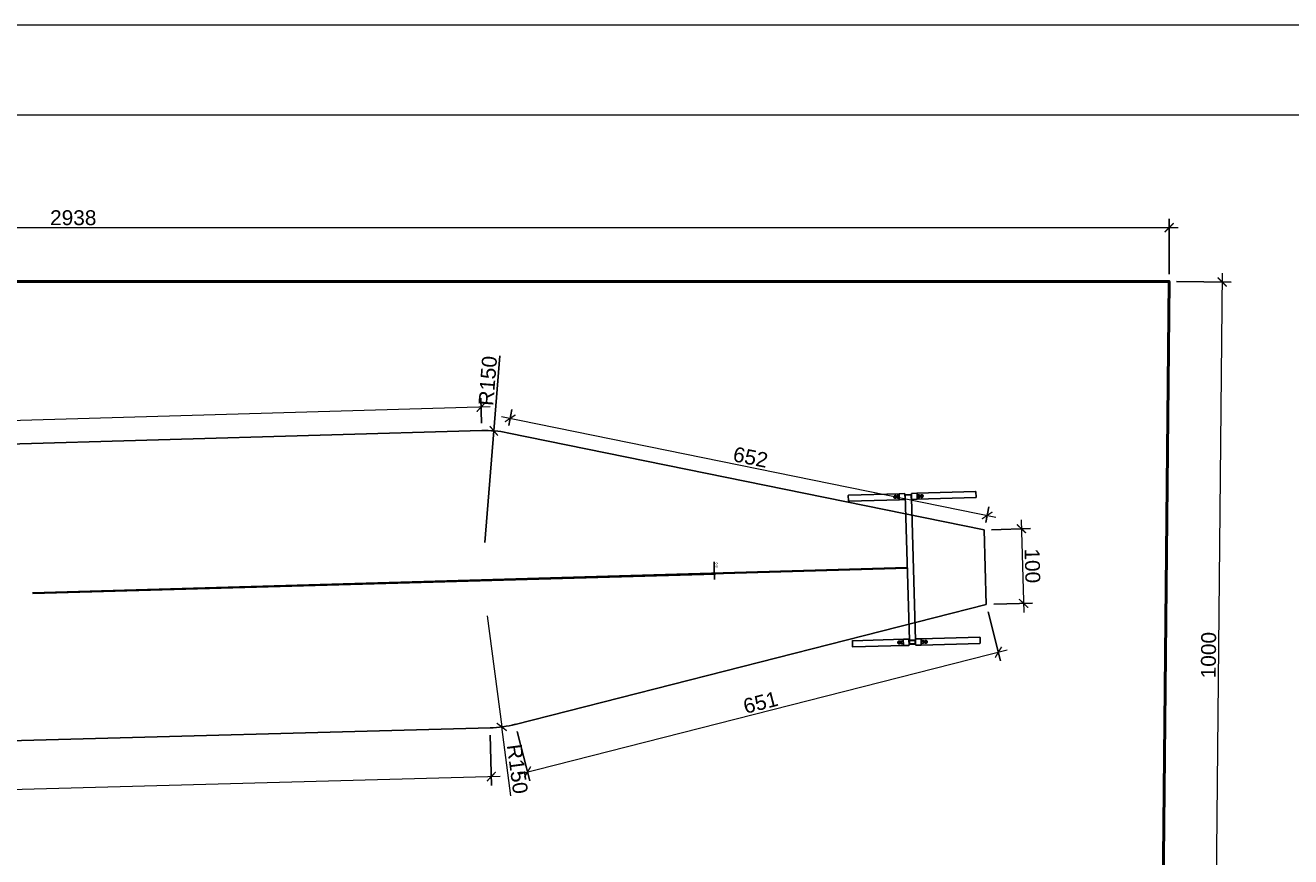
# Model space of a CAD drawing. Header units: millimetres. Extents: x 115689 to 123680, y 15655 to 20110.
# Tile 19 of 21: x 118323 to 120020, y 18996 to 20110. Entities that reach past the tile are written whole.
import ezdxf

# ---------------------------------------------------------------- set-up
doc = ezdxf.new("R2010")
doc.units = ezdxf.units.MM
doc.header["$LTSCALE"] = 100
doc.header["$MEASUREMENT"] = 0
doc.linetypes.add('DASHED', pattern=[0.75, 0.5, -0.25])
for name, color, linetype in [('11. PLAC ZABAW', 110, 'Continuous'), ('2D_METAL', 232, 'Continuous'), ('4.Piłkochwyty', 30, 'DASHED'), ('Warstwa1', 1, 'Continuous')]:
    doc.layers.add(name, color=color, linetype=linetype)
doc.layers.add('Wentyl', color=4, linetype='Continuous', lineweight=18)
doc.styles.add('SEACAD_Solid_Edge_ISO', font='seiso.ttf')
doc.styles.add('styl3', font='ARIAL.TTF', dxfattribs={"height": 20})
doc.dimstyles.new('ISO-25', dxfattribs={"dimtxt": 2.5, "dimasz": 2.5, "dimexe": 1.25, "dimexo": 0.625, "dimtad": 1, "dimtxsty": 'Standard', "dimcen": 2.5, "dimadec": 0, "dimazin": 0, "dimtfac": 1, "dimtmove": 0, "dimatfit": 3, "dimfxl": 1, "dimarcsym": 0})
doc.dimstyles.new('ISO-25$0', dxfattribs={"dimtxt": 10, "dimasz": 10, "dimexe": 5, "dimexo": 12, "dimgap": 2, "dimtad": 1, "dimdec": 0, "dimtxsty": 'Standard', "dimblk": 'ARCHTICK', "dimcen": 2.5, "dimdle": 5, "dimadec": 0, "dimazin": 0, "dimtfac": 1, "dimtdec": 0, "dimtmove": 0, "dimatfit": 3, "dimfxl": 1, "dimlwd": 0, "dimarcsym": 0})
doc.dimstyles.new('ISO_(mm)', dxfattribs={"dimtxt": 3.5, "dimasz": 3.5, "dimexe": 1.75, "dimexo": 0, "dimgap": 0.875, "dimtad": 1, "dimtxsty": 'SEACAD_Solid_Edge_ISO', "dimblk1": '_SE_FILLED', "dimblk2": '_SE_FILLED', "dimsah": 1, "dimcen": 1.75, "dimadec": 0, "dimazin": 0, "dimtfac": 0.5, "dimtmove": 0, "dimatfit": 3, "dimfxl": 1, "dimarcsym": 0})

# ---------------------------------------------------------------- blocks, each defined once
blk = doc.blocks.new('_SE_FILLED')
at = {"color": 0}
blk.add_line((0, 0), (-1, 0), dxfattribs=at)
blk.add_solid([(0, 0), (-1, -0.1665), (-1, 0.1665), (0, 0)], dxfattribs=at)
blk = doc.blocks.new('*D640')
at = {"layer": '4.Piłkochwyty', "color": 0, "linetype": 'ByBlock', "lineweight": -2}
for p, q in [((119247.1, 19378.8), (119246.7, 19391.4)), ((118333.3, 19349.7), (119248.9, 19375.3)), ((118333.3, 19348.9), (119248.9, 19374.5)), ((119247.2, 19375.3), (119247.2, 19374.5)), ((119247.3, 19371), (119247.4, 19367.5))]:
    blk.add_line(p, q, dxfattribs=at)
at = {"layer": 'Defpoints', "color": 0, "linetype": 'ByBlock'}
for p in [(119247.2, 19374.5), (118333.3, 19349.7), (118333.3, 19348.9)]:
    blk.add_point(p, dxfattribs=at)
at = {"layer": '4.Piłkochwyty', "color": 0, "linetype": 'ByBlock', "lineweight": -2, "xscale": 3.5, "yscale": 3.5, "zscale": 3.5}
for p, rotation in [((119247.2, 19375.3), 271.6036335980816), ((119247.2, 19374.5), 91.6036335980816)]:
    blk.add_blockref('_SE_FILLED', p, dxfattribs=dict(at, rotation=rotation))
at = {"layer": '4.Piłkochwyty', "color": 0, "linetype": 'ByBlock', "insert": (119249.8, 19386.9), "char_height": 3.5, "attachment_point": 5, "rotation": 271.6036, "style": 'SEACAD_Solid_Edge_ISO'}
blk.add_mtext('\\A1;0,8', dxfattribs=at)
blk = doc.blocks.new('_ArchTick')
at = {"layer": 'Warstwa1', "color": 0, "const_width": 0.15}
blk.add_lwpolyline([(-0.5, -0.5), (0.5, 0.5)], dxfattribs=at)
blk = doc.blocks.new('*D663')
at = {"layer": '2D_METAL', "color": 1, "linetype": 'ByBlock', "lineweight": -2}
for p, q in [((118946.7, 19158.8), (118948.5, 19091.6)), ((117169.9, 19110.5), (117171.8, 19043.3))]:
    blk.add_line(p, q, dxfattribs=at)
at = {"layer": '2D_METAL', "color": 1, "linetype": 'ByBlock', "lineweight": 0}
blk.add_line((117159.4, 19055), (118960.2, 19104), dxfattribs=at)
at = {"layer": 'Defpoints', "color": 0, "linetype": 'ByBlock'}
for p in [(118946.4, 19168.8), (117169.7, 19120.5), (118948.2, 19103.6)]:
    blk.add_point(p, dxfattribs=at)
at = {"layer": '2D_METAL', "color": 1, "linetype": 'ByBlock', "lineweight": 0, "xscale": 12, "yscale": 12, "zscale": 12}
for p, rotation in [((118948.2, 19103.6), 1.557425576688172), ((117171.4, 19055.3), 181.5574255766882)]:
    blk.add_blockref('_ArchTick', p, dxfattribs=dict(at, rotation=rotation))
at = {"layer": '2D_METAL', "color": 4, "linetype": 'ByBlock', "insert": (118059.5, 19092.5), "char_height": 20, "attachment_point": 5, "rotation": 1.5574, "style": 'styl3'}
blk.add_mtext('1777', dxfattribs=at)
blk = doc.blocks.new('*D664')
at = {"layer": '2D_METAL', "color": 1, "linetype": 'ByBlock', "lineweight": -2}
for p in [(118959.4, 19667.1), (118939.6, 19417.2)]:
    blk.add_line(p, (118951.5, 19566.7), dxfattribs=at)
at = {"layer": 'Defpoints', "color": 0, "linetype": 'ByBlock'}
for p in [(118951.5, 19566.7), (118939.6, 19417.2)]:
    blk.add_point(p, dxfattribs=at)
at = {"layer": '2D_METAL', "color": 1, "linetype": 'ByBlock', "lineweight": -2, "xscale": 12, "yscale": 12, "zscale": 12, "rotation": 265.4668029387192}
blk.add_blockref('_ArchTick', (118951.5, 19566.7), dxfattribs=at)
at = {"layer": '2D_METAL', "color": 4, "linetype": 'ByBlock', "insert": (118943.5, 19633.7), "char_height": 20, "attachment_point": 5, "rotation": 85.4668, "style": 'styl3'}
blk.add_mtext('R150', dxfattribs=at)
blk = doc.blocks.new('*D665')
at = {"layer": '2D_METAL', "color": 1, "linetype": 'ByBlock', "lineweight": 0}
for p in [(118942.4, 19318.7), (118974.5, 19077.6)]:
    blk.add_line(p, (118962.2, 19170), dxfattribs=at)
at = {"layer": 'Defpoints', "color": 0, "linetype": 'ByBlock'}
for p in [(118942.4, 19318.7), (118962.2, 19170)]:
    blk.add_point(p, dxfattribs=at)
at = {"layer": '2D_METAL', "color": 1, "linetype": 'ByBlock', "lineweight": 0, "xscale": 12, "yscale": 12, "zscale": 12, "rotation": 97.60057322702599}
blk.add_blockref('_ArchTick', (118962.2, 19170), dxfattribs=at)
at = {"layer": '2D_METAL', "color": 4, "linetype": 'ByBlock', "insert": (118983.1, 19113.7), "char_height": 20, "attachment_point": 5, "rotation": 277.6006, "style": 'styl3'}
blk.add_mtext('R150', dxfattribs=at)
blk = doc.blocks.new('*D666')
at = {"layer": '2D_METAL', "color": 1, "linetype": 'ByBlock', "lineweight": -2}
for p, q in [((118935, 19577.1), (118934, 19610.5)), ((117158.3, 19525.9), (117157.3, 19559.3))]:
    blk.add_line(p, q, dxfattribs=at)
at = {"layer": '2D_METAL', "color": 1, "linetype": 'ByBlock', "lineweight": 0}
blk.add_line((118946.4, 19598.8), (117145.7, 19547), dxfattribs=at)
at = {"layer": 'Defpoints', "color": 0, "linetype": 'ByBlock'}
for p in [(118935.3, 19567.1), (117157.7, 19547.3), (117158.6, 19515.9)]:
    blk.add_point(p, dxfattribs=at)
at = {"layer": '2D_METAL', "color": 1, "linetype": 'ByBlock', "lineweight": 0, "xscale": 12, "yscale": 12, "zscale": 12}
for p, rotation in [((118934.4, 19598.5), 1.6498416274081), ((117157.7, 19547.3), 181.6498416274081)]:
    blk.add_blockref('_ArchTick', p, dxfattribs=dict(at, rotation=rotation))
at = {"layer": '2D_METAL', "color": 4, "linetype": 'ByBlock', "insert": (118045.7, 19585.9), "char_height": 20, "attachment_point": 5, "rotation": 1.6498, "style": 'styl3'}
blk.add_mtext('1777', dxfattribs=at)
blk = doc.blocks.new('*D667')
at = {"layer": '2D_METAL', "color": 1, "linetype": 'ByBlock', "lineweight": -2}
for p, q in [((119614.1, 19324.4), (119630.9, 19258.5)), ((118982.9, 19164), (118999.7, 19098))]:
    blk.add_line(p, q, dxfattribs=at)
at = {"layer": '2D_METAL', "color": 1, "linetype": 'ByBlock', "lineweight": 0}
blk.add_line((118985.1, 19106.7), (119639.6, 19273.1), dxfattribs=at)
at = {"layer": 'Defpoints', "color": 0, "linetype": 'ByBlock'}
for p in [(119611.7, 19334.1), (119627.9, 19270.1), (118980.5, 19173.6)]:
    blk.add_point(p, dxfattribs=at)
at = {"layer": '2D_METAL', "color": 1, "linetype": 'ByBlock', "lineweight": 0, "xscale": 12, "yscale": 12, "zscale": 12}
for p, rotation in [((119627.9, 19270.1), 14.26353844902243), ((118996.7, 19109.7), 194.2635384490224)]:
    blk.add_blockref('_ArchTick', p, dxfattribs=dict(at, rotation=rotation))
at = {"layer": '2D_METAL', "color": 4, "linetype": 'ByBlock', "insert": (119309.1, 19202.7), "char_height": 20, "attachment_point": 5, "rotation": 14.2635, "style": 'styl3'}
blk.add_mtext('651', dxfattribs=at)
blk = doc.blocks.new('*D668')
at = {"layer": '2D_METAL', "color": 1, "linetype": 'ByBlock', "lineweight": 0}
blk.add_line((119658.6, 19447.5), (119662, 19323.5), dxfattribs=at)
at = {"layer": '2D_METAL', "color": 1, "linetype": 'ByBlock', "lineweight": -2}
for p, q in [((119618.9, 19434.3), (119670.9, 19435.8)), ((119621.7, 19334.4), (119673.7, 19335.8))]:
    blk.add_line(p, q, dxfattribs=at)
at = {"layer": 'Defpoints', "color": 0, "linetype": 'ByBlock'}
for p in [(119608.9, 19434.1), (119611.7, 19334.1), (119661.7, 19335.5)]:
    blk.add_point(p, dxfattribs=at)
at = {"layer": '2D_METAL', "color": 1, "linetype": 'ByBlock', "lineweight": 0, "xscale": 12, "yscale": 12, "zscale": 12}
for p, rotation in [((119658.9, 19435.5), 91.60363360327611), ((119661.7, 19335.5), 271.6036336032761)]:
    blk.add_blockref('_ArchTick', p, dxfattribs=dict(at, rotation=rotation))
at = {"layer": '2D_METAL', "color": 4, "linetype": 'ByBlock', "insert": (119673.5, 19385.9), "char_height": 20, "attachment_point": 5, "rotation": 271.6036, "style": 'styl3'}
blk.add_mtext('100', dxfattribs=at)
blk = doc.blocks.new('*D669')
at = {"layer": '2D_METAL', "color": 1, "linetype": 'ByBlock', "lineweight": -2}
for p, q in [((118971.5, 19574), (118975.8, 19595.1)), ((119610.9, 19443.9), (119615.2, 19465.1))]:
    blk.add_line(p, q, dxfattribs=at)
at = {"layer": '2D_METAL', "color": 1, "linetype": 'ByBlock', "lineweight": 0}
blk.add_line((118961.7, 19585.8), (119624.5, 19450.9), dxfattribs=at)
at = {"layer": 'Defpoints', "color": 0, "linetype": 'ByBlock'}
for p in [(118969.5, 19564.2), (119612.8, 19453.3), (119608.9, 19434.1)]:
    blk.add_point(p, dxfattribs=at)
at = {"layer": '2D_METAL', "color": 1, "linetype": 'ByBlock', "lineweight": 0, "xscale": 12, "yscale": 12, "zscale": 12}
for p, rotation in [((118973.4, 19583.4), 168.4981759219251), ((119612.8, 19453.3), 348.4981759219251)]:
    blk.add_blockref('_ArchTick', p, dxfattribs=dict(at, rotation=rotation))
at = {"layer": '2D_METAL', "color": 4, "linetype": 'ByBlock', "insert": (119295.7, 19531.3), "char_height": 20, "attachment_point": 5, "rotation": 348.4982, "style": 'styl3'}
blk.add_mtext('652', dxfattribs=at)
blk = doc.blocks.new('*D633')
at = {"layer": '2D_METAL', "color": 1, "linetype": 'ByBlock', "lineweight": -2}
for p, q in [((116918.6, 19776.8), (116918.6, 19850.9)), ((119856.8, 19776.8), (119856.8, 19850.9))]:
    blk.add_line(p, q, dxfattribs=at)
at = {"layer": '2D_METAL', "color": 1, "linetype": 'ByBlock', "lineweight": 0}
blk.add_line((116906.6, 19838.9), (119868.8, 19838.9), dxfattribs=at)
at = {"layer": 'Defpoints', "color": 0, "linetype": 'ByBlock'}
for p in [(119856.8, 19838.9), (116918.6, 19766.8), (119856.8, 19766.8)]:
    blk.add_point(p, dxfattribs=at)
at = {"layer": '2D_METAL', "color": 1, "linetype": 'ByBlock', "lineweight": 0, "xscale": 12, "yscale": 12, "zscale": 12, "rotation": 180}
blk.add_blockref('_ArchTick', (116918.6, 19838.9), dxfattribs=at)
at = {"layer": '2D_METAL', "color": 1, "linetype": 'ByBlock', "lineweight": 0, "xscale": 12, "yscale": 12, "zscale": 12}
blk.add_blockref('_ArchTick', (119856.8, 19838.9), dxfattribs=at)
at = {"layer": '2D_METAL', "color": 4, "linetype": 'ByBlock', "insert": (118387.7, 19852.1), "char_height": 20, "attachment_point": 5, "style": 'styl3'}
blk.add_mtext('2938', dxfattribs=at)
blk = doc.blocks.new('*D634')
at = {"layer": '2D_METAL', "color": 1, "linetype": 'ByBlock', "lineweight": -2}
for p, q in [((119866.8, 19766.7), (119939.9, 19766)), ((119856.8, 18766.7), (119929.9, 18766))]:
    blk.add_line(p, q, dxfattribs=at)
at = {"layer": '2D_METAL', "color": 1, "linetype": 'ByBlock', "lineweight": 0}
blk.add_line((119928, 19778.1), (119917.8, 18754.1), dxfattribs=at)
at = {"layer": 'Defpoints', "color": 0, "linetype": 'ByBlock'}
for p in [(119856.8, 19766.8), (119846.8, 18766.8), (119917.9, 18766.1)]:
    blk.add_point(p, dxfattribs=at)
at = {"layer": '2D_METAL', "color": 1, "linetype": 'ByBlock', "lineweight": 0, "xscale": 12, "yscale": 12, "zscale": 12}
for p, rotation in [((119927.9, 19766.1), 89.4287738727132), ((119917.9, 18766.1), 269.4287738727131)]:
    blk.add_blockref('_ArchTick', p, dxfattribs=dict(at, rotation=rotation))
at = {"layer": '2D_METAL', "color": 4, "linetype": 'ByBlock', "insert": (119909.7, 19266.2), "char_height": 20, "attachment_point": 5, "rotation": 89.4288, "style": 'styl3'}
blk.add_mtext('1000', dxfattribs=at)

msp = doc.modelspace()

# ---------------------------------------------------------------- linework, layer by layer
at = {"layer": '11. PLAC ZABAW', "color": 4, "linetype": 'ByBlock', "lineweight": 50}
msp.add_lwpolyline([(116918.621, 19766.81), (116690.614, 18126.188), (119174.528, 18267.871), (119142.846, 18766.808), (119846.83, 18766.81), (119856.8, 19766.81)], close=True, dxfattribs=at)
at = {"layer": '4.Piłkochwyty', "linetype": 'ByBlock'}
for p, q in [((118935.297, 19567.114), (117158.584, 19515.939)), ((118969.525, 19564.164), (119608.866, 19434.068)), ((119426.95, 19472.892), (119426.749, 19480.089)), ((119495.217, 19482.406), (119427.153, 19480.501)), ((119495.441, 19474.409), (119427.377, 19472.504)), ((119488.23, 19479.459), (119488.217, 19479.459)), ((119488.287, 19476.96), (119488.3, 19476.96)), ((119490.371, 19479.97), (119489.119, 19479.935)), ((119489.214, 19476.536), (119490.466, 19476.571)), ((119491.682, 19479.556), (119491.67, 19479.556)), ((119491.739, 19477.057), (119491.752, 19477.057)), ((119493.824, 19480.066), (119492.572, 19480.031)), ((119492.667, 19476.632), (119493.919, 19476.668)), ((119494.843, 19481.995), (119495.044, 19474.798)), ((119494.843, 19481.995), (119495.044, 19474.798)), ((119495.27, 19482.408), (119495.217, 19482.406)), ((119495.27, 19482.408), (119502.204, 19482.602)), ((119495.494, 19474.411), (119495.441, 19474.409)), ((119502.428, 19474.605), (119495.494, 19474.411)), ((119502.807, 19475.016), (119502.606, 19482.213)), ((119502.637, 19481.113), (119502.963, 19481.122)), ((119502.776, 19476.115), (119503.103, 19476.124)), ((119510.958, 19481.346), (119502.963, 19481.122)), ((119502.963, 19481.122), (119503.103, 19476.124)), ((119502.974, 19480.723), (119502.963, 19481.122)), ((119510.969, 19480.946), (119502.974, 19480.723)), ((119503.124, 19480.727), (119508.57, 19286.203)), ((119510.958, 19481.346), (119511.27, 19481.355)), ((119510.958, 19481.346), (119511.098, 19476.348)), ((119510.969, 19480.946), (119510.958, 19481.346)), ((119511.098, 19476.348), (119511.41, 19476.357)), ((119511.239, 19482.455), (119511.441, 19475.257)), ((119516.701, 19286.431), (119511.384, 19476.356)), ((119511.616, 19482.865), (119518.467, 19483.057)), ((119518.691, 19475.06), (119511.84, 19474.868)), ((119518.467, 19483.057), (119518.528, 19483.059)), ((119518.528, 19483.059), (119597.408, 19485.267)), ((119518.691, 19475.06), (119518.752, 19475.062)), ((119518.752, 19475.062), (119597.632, 19477.27)), ((119519.121, 19475.472), (119518.92, 19482.67)), ((119519.121, 19475.472), (119518.92, 19482.67)), ((119521.435, 19480.839), (119520.198, 19480.805)), ((119520.293, 19477.406), (119521.53, 19477.441)), ((119522.352, 19480.415), (119522.339, 19480.414)), ((119522.409, 19477.915), (119522.422, 19477.916)), ((119525.381, 19480.95), (119524.144, 19480.915)), ((119524.239, 19477.516), (119525.476, 19477.551)), ((119526.298, 19480.525), (119526.285, 19480.525)), ((119526.355, 19478.026), (119526.368, 19478.026)), ((119597.839, 19484.879), (119598.041, 19477.682)), ((119598.041, 19477.682), (119597.839, 19484.879)), ((119610.265, 19384.087), (119608.866, 19434.068)), ((119505.847, 19383.465), (118333.277, 19349.691)), ((119505.87, 19382.665), (118333.299, 19348.891)), ((119610.265, 19384.087), (119611.664, 19334.107)), ((119611.664, 19334.107), (118979.933, 19173.373)), ((119500.674, 19287.482), (119432.61, 19285.577)), ((119500.727, 19287.484), (119500.674, 19287.482)), ((119500.727, 19287.484), (119507.661, 19287.678)), ((119516.696, 19287.531), (119516.898, 19280.334)), ((119517.073, 19287.942), (119523.924, 19288.133)), ((119523.924, 19288.133), (119523.985, 19288.135)), ((119523.985, 19288.135), (119602.865, 19290.343)), ((119524.578, 19280.549), (119524.377, 19287.746)), ((119524.578, 19280.549), (119524.377, 19287.746)), ((119603.498, 19282.758), (119603.296, 19289.955)), ((119603.509, 19282.358), (119603.308, 19289.556)), ((119432.206, 19285.165), (119432.407, 19277.968)), ((119432.217, 19284.766), (119432.419, 19277.568)), ((119500.909, 19279.086), (119432.845, 19277.18)), ((119493.687, 19284.536), (119493.674, 19284.535)), ((119493.755, 19281.637), (119493.768, 19281.637)), ((119495.828, 19285.046), (119494.576, 19285.011)), ((119494.683, 19281.212), (119495.935, 19281.247)), ((119497.139, 19284.632), (119497.127, 19284.632)), ((119497.208, 19281.733), (119497.221, 19281.734)), ((119499.281, 19285.143), (119498.029, 19285.108)), ((119498.135, 19281.309), (119499.387, 19281.344)), ((119500.3, 19287.072), (119500.501, 19279.875)), ((119500.3, 19287.072), (119500.501, 19279.875)), ((119500.311, 19286.672), (119500.512, 19279.475)), ((119500.311, 19286.672), (119500.512, 19279.475)), ((119500.962, 19279.087), (119500.909, 19279.086)), ((119507.896, 19279.281), (119500.962, 19279.087)), ((119508.264, 19280.092), (119508.063, 19287.289)), ((119508.276, 19279.692), (119508.074, 19286.889)), ((119508.094, 19286.19), (119508.42, 19286.199)), ((119508.105, 19285.79), (119508.431, 19285.799)), ((119508.234, 19281.192), (119508.56, 19281.201)), ((119508.245, 19280.792), (119508.571, 19280.801)), ((119516.415, 19286.423), (119508.42, 19286.199)), ((119508.42, 19286.199), (119508.56, 19281.201)), ((119508.431, 19285.799), (119508.42, 19286.199)), ((119516.426, 19286.023), (119508.431, 19285.799)), ((119508.431, 19285.799), (119508.571, 19280.801)), ((119508.56, 19281.201), (119516.555, 19281.425)), ((119508.56, 19281.201), (119508.571, 19280.801)), ((119508.571, 19280.801), (119516.566, 19281.025)), ((119508.581, 19285.803), (119508.71, 19281.205)), ((119508.581, 19285.803), (119508.71, 19281.205)), ((119516.415, 19286.423), (119516.727, 19286.431)), ((119516.415, 19286.423), (119516.555, 19281.425)), ((119516.426, 19286.023), (119516.415, 19286.423)), ((119516.738, 19286.031), (119516.426, 19286.023)), ((119516.566, 19281.025), (119516.426, 19286.023)), ((119516.555, 19281.425), (119516.867, 19281.433)), ((119516.555, 19281.425), (119516.566, 19281.025)), ((119516.878, 19281.033), (119516.566, 19281.025)), ((119516.708, 19287.131), (119516.909, 19279.934)), ((119524.159, 19279.737), (119517.308, 19279.545)), ((119524.159, 19279.737), (119524.22, 19279.738)), ((119524.22, 19279.738), (119603.1, 19281.947)), ((119524.59, 19280.149), (119524.388, 19287.346)), ((119524.59, 19280.149), (119524.388, 19287.346)), ((119526.892, 19285.916), (119525.655, 19285.881)), ((119525.762, 19282.082), (119526.999, 19282.117)), ((119527.809, 19285.491), (119527.796, 19285.491)), ((119527.877, 19282.592), (119527.89, 19282.592)), ((119530.838, 19286.026), (119529.601, 19285.991)), ((119529.708, 19282.193), (119530.945, 19282.228)), ((119531.755, 19285.602), (119531.742, 19285.601)), ((119531.823, 19282.702), (119531.836, 19282.703)), ((118947.024, 19168.797), (117169.655, 19120.473))]:
    msp.add_line(p, q, dxfattribs=at)
for centre, radius, start, end in [((118939.615, 19417.176), 150, 78.498176, 91.649841), ((119489.516, 19478.245), 1.812, 140.338198, 222.869069), ((119489.087, 19478.79), 1.127, 88.330084, 148.984834), ((119489.114, 19477.676), 1.124, 213.236888, 275.068388), ((119492.968, 19478.342), 1.812, 140.338198, 222.869069), ((119492.539, 19478.886), 1.127, 88.330084, 148.984834), ((119492.567, 19477.773), 1.124, 213.236888, 275.068388), ((119502.21, 19482.206), 0.396, 0.968985, 90.911885), ((119502.412, 19475), 0.395, 272.24147, 2.292196), ((119511.633, 19482.472), 0.394, 92.437926, 182.51842), ((119511.835, 19475.263), 0.394, 180.767446, 270.690742), ((119521.539, 19479.709), 1.116, 31.297374, 95.295697), ((119521.563, 19478.604), 1.144, 268.344147, 330.65797), ((119521.138, 19479.13), 1.813, 321.133048, 42.074219), ((119525.485, 19479.819), 1.116, 31.297374, 95.295697), ((119525.509, 19478.714), 1.144, 268.344147, 330.65797), ((119525.084, 19479.241), 1.813, 321.133048, 42.074219), ((119507.667, 19287.282), 0.396, 0.968985, 90.911885), ((119517.09, 19287.548), 0.394, 92.437926, 182.51842), ((119494.973, 19283.321), 1.812, 140.338198, 187.938827), ((119494.984, 19282.921), 1.812, 175.26844, 222.869069), ((119494.544, 19283.866), 1.127, 88.330084, 148.984834), ((119494.583, 19282.353), 1.124, 213.236888, 275.068388), ((119498.426, 19283.418), 1.812, 140.338198, 187.938827), ((119498.437, 19283.018), 1.812, 175.26844, 222.869069), ((119497.996, 19283.963), 1.127, 88.330084, 148.984834), ((119498.035, 19282.449), 1.124, 213.236888, 275.068388), ((119507.881, 19279.676), 0.395, 272.24147, 2.292196), ((119517.303, 19279.939), 0.394, 180.767446, 270.690742), ((119526.996, 19284.785), 1.116, 31.297374, 95.295697), ((119527.032, 19283.28), 1.144, 268.344147, 330.65797), ((119526.595, 19284.207), 1.813, 355.26844, 42.074219), ((119526.606, 19283.807), 1.813, 321.133048, 7.938827), ((119530.942, 19284.895), 1.116, 31.297374, 95.295697), ((119530.977, 19283.391), 1.144, 268.344147, 330.65797), ((119530.541, 19284.317), 1.813, 355.26844, 42.074219), ((119530.552, 19283.917), 1.813, 321.133048, 7.938827), ((118942.372, 19318.726), 150, 271.557426, 284.709091)]:
    msp.add_arc(centre, radius, start, end, dxfattribs=at)
for centre, major_axis, ratio, start_param, end_param in [((119427.164, 19480.101), (-0.415, -0.012), 0.96338219, 4.71238898, 6.28318531), ((119488.252, 19478.21), (0.035, -1.25), 0.26813199, 0, 3.43816066), ((119488.252, 19478.21), (0.035, -1.25), 0.26813199, 5.9866173, 6.28318531), ((119488.265, 19478.21), (0.035, -1.25), 0.26813199, 0, 3.14159265), ((119490.419, 19478.27), (0.048, -1.699), 0.26813199, 0, 3.14159265), ((119491.705, 19478.306), (0.035, -1.25), 0.26813199, 0, 3.43816066), ((119491.705, 19478.306), (0.035, -1.25), 0.26813199, 5.9866173, 6.28318531), ((119491.717, 19478.307), (0.035, -1.25), 0.26813199, 0, 3.14159265), ((119493.871, 19478.367), (0.048, -1.699), 0.26813199, 0, 3.14159265), ((119495.228, 19482.006), (-0.011, 0.4), 0.96338219, 0, 1.57079633), ((119495.228, 19482.006), (-0.011, 0.4), 0.96338219, 0, 1.57079633), ((119495.281, 19482.008), (0.011, -0.4), 0.96338219, 3.14159265, 4.71238898), ((119495.429, 19474.809), (-0.011, 0.4), 0.96338219, 1.57079633, 3.14159265), ((119495.429, 19474.809), (-0.011, 0.4), 0.96338219, 1.57079633, 3.14159265), ((119495.483, 19474.811), (0.011, -0.4), 0.96338219, 4.71238898, 6.28318531), ((119518.478, 19482.657), (-0.011, 0.4), 0.95188714, 4.71238898, 6.28318531), ((119518.539, 19482.659), (0.011, -0.4), 0.95188714, 1.57079633, 3.14159265), ((119518.539, 19482.659), (0.011, -0.4), 0.95188714, 1.57079633, 3.14159265), ((119518.679, 19475.46), (-0.011, 0.4), 0.95188714, 3.14159265, 4.71238898), ((119518.741, 19475.462), (0.011, -0.4), 0.95188714, 0, 1.57079633), ((119518.741, 19475.462), (0.011, -0.4), 0.95188714, 0, 1.57079633), ((119520.246, 19479.105), (0.048, -1.699), 0.30644881, 3.14159265, 6.28318531), ((119522.374, 19479.165), (0.035, -1.25), 0.30644881, 3.14159265, 6.28318531), ((119522.387, 19479.165), (0.035, -1.25), 0.30644881, 2.79676435, 6.28318531), ((119522.387, 19479.165), (0.035, -1.25), 0.30644881, 0, 0.3448283), ((119524.192, 19479.216), (0.048, -1.699), 0.30644881, 3.14159265, 6.28318531), ((119526.32, 19479.275), (0.035, -1.25), 0.30644881, 3.14159265, 6.28318531), ((119526.333, 19479.276), (0.035, -1.25), 0.30644881, 2.79676435, 6.28318531), ((119526.333, 19479.276), (0.035, -1.25), 0.30644881, 0, 0.3448283), ((119597.419, 19484.867), (0.42, 0.012), 0.95188714, 0, 1.57079633), ((119597.621, 19477.67), (0.42, 0.012), 0.95188714, 4.71238898, 6.28318531), ((119427.365, 19472.904), (-0.415, -0.012), 0.96338219, 0, 1.57079633), ((119500.685, 19287.083), (-0.011, 0.4), 0.96338219, 0, 1.57079633), ((119500.685, 19287.083), (-0.011, 0.4), 0.96338219, 0, 1.57079633), ((119500.739, 19287.084), (0.011, -0.4), 0.96338219, 3.14159265, 4.71238898), ((119523.935, 19287.734), (-0.011, 0.4), 0.95188714, 4.71238898, 6.28318531), ((119523.946, 19287.334), (-0.011, 0.4), 0.95188714, 4.71238898, 6.28318531), ((119523.996, 19287.735), (0.011, -0.4), 0.95188714, 1.57079633, 3.14159265), ((119523.996, 19287.735), (0.011, -0.4), 0.95188714, 1.57079633, 3.14159265), ((119602.876, 19289.944), (0.42, 0.012), 0.95188714, 0, 1.57079633), ((119432.621, 19285.177), (-0.415, -0.012), 0.96338219, 4.71238898, 6.28318531), ((119432.834, 19277.58), (-0.415, -0.012), 0.96338219, 0, 1.57079633), ((119493.709, 19283.286), (-0.035, 1.25), 0.26813199, 0, 0.29656801), ((119493.72, 19282.886), (0.035, -1.25), 0.26813199, 5.9866173, 6.28318531), ((119493.709, 19283.286), (-0.035, 1.25), 0.26813199, 3.14159265, 6.28318531), ((119493.72, 19282.886), (0.035, -1.25), 0.26813199, 0, 3.14159265), ((119493.722, 19283.286), (-0.035, 1.25), 0.26813199, 4.55169835, 6.28318531), ((119493.733, 19282.886), (0.035, -1.25), 0.26813199, 0, 1.73148701), ((119495.876, 19283.347), (-0.048, 1.699), 0.26813199, 4.5944688, 6.28318531), ((119495.887, 19282.947), (-0.048, 1.699), 0.26813199, 3.14159265, 4.8303091), ((119497.162, 19283.383), (-0.035, 1.25), 0.26813199, 0, 0.29656801), ((119497.173, 19282.983), (0.035, -1.25), 0.26813199, 5.9866173, 6.28318531), ((119497.173, 19282.983), (0.035, -1.25), 0.26813199, 0, 3.14159265), ((119497.174, 19283.383), (0.035, -1.25), 0.26813199, 1.41010565, 3.14159265), ((119497.186, 19282.983), (0.035, -1.25), 0.26813199, 0, 1.73148696), ((119499.328, 19283.443), (0.048, -1.699), 0.26813199, 1.35646953, 3.14159265), ((119500.75, 19286.684), (0.011, -0.4), 0.96338219, 3.14159265, 4.71238898), ((119500.898, 19279.486), (-0.011, 0.4), 0.96338219, 1.57079633, 3.14159265), ((119500.898, 19279.486), (-0.011, 0.4), 0.96338219, 1.57079633, 3.14159265), ((119500.94, 19279.887), (0.011, -0.4), 0.96338219, 4.71238898, 6.28318531), ((119500.951, 19279.487), (0.011, -0.4), 0.96338219, 4.71238898, 6.28318531), ((119524.137, 19280.536), (-0.011, 0.4), 0.95188714, 3.14159265, 4.71238898), ((119524.148, 19280.137), (-0.011, 0.4), 0.95188714, 3.14159265, 4.71238898), ((119524.209, 19280.138), (0.011, -0.4), 0.95188714, 0, 1.57079633), ((119524.209, 19280.138), (0.011, -0.4), 0.95188714, 0, 1.57079633), ((119525.703, 19284.182), (0.048, -1.699), 0.30644881, 3.14159265, 4.87600774), ((119527.831, 19284.241), (-0.035, 1.25), 0.30644881, 0, 1.73148696), ((119527.844, 19284.242), (0.035, -1.25), 0.30644881, 2.79676435, 6.28318531), ((119527.855, 19283.842), (-0.035, 1.25), 0.30644881, 0, 3.48642095), ((119527.842, 19283.841), (0.035, -1.25), 0.30644881, 4.55169831, 6.28318531), ((119529.649, 19284.292), (0.048, -1.699), 0.30644881, 3.14159265, 6.28318531), ((119529.66, 19283.892), (0.048, -1.699), 0.30644881, 4.54835431, 6.28318531), ((119531.79, 19284.352), (0.035, -1.25), 0.30644881, 2.79676435, 6.28318531), ((119531.788, 19283.952), (0.035, -1.25), 0.30644881, 3.14159265, 6.28318531), ((119531.801, 19283.952), (-0.035, 1.25), 0.30644881, 0, 3.48642095), ((119531.777, 19284.352), (-0.035, 1.25), 0.30644881, 0, 0.52000906), ((119603.089, 19282.347), (0.42, 0.012), 0.95188714, 4.71238898, 6.28318531)]:
    msp.add_ellipse(centre, major_axis=major_axis, ratio=ratio, start_param=start_param, end_param=end_param, dxfattribs=at)
at = {"layer": 'Wentyl'}
for points in [[(115689.455, 15654.962), (121989.455, 15654.962), (121989.455, 20109.962), (115689.455, 20109.962)], [(116034.455, 19989.962), (121869.455, 19989.962), (121869.455, 15774.962), (116034.455, 15774.962)]]:
    msp.add_lwpolyline(points, close=True, dxfattribs=at)

# ---------------------------------------------------------------- dimensions: what is measured, and where the dimension line sits
at = {"layer": '2D_METAL', "linetype": 'ByBlock'}
for p1, p2, distance, override, picture, middle in [((116918.621, 19766.81), (119856.8, 19766.81), 72.046, {"dimasz": 12, "dimexe": 12, "dimexo": 10, "dimgap": 3, "dimtxsty": 'styl3', "dimdle": 12, "dimclrd": 1, "dimclre": 1, "dimclrt": 4, "dimldrblk": 'ArchTick', "dimarcsym": 1}, '*D633', (118387.71, 19852.074)), ((119856.8, 19766.81), (119846.83, 18766.81), 71.066, {"dimasz": 12, "dimexe": 12, "dimexo": 10, "dimgap": 3, "dimtxsty": 'styl3', "dimdle": 12, "dimclrd": 1, "dimclre": 1, "dimclrt": 4, "dimldrblk": 'ArchTick', "dimarcsym": 1}, '*D634', (119909.667, 19266.233)), ((118935.297, 19567.114), (117158.584, 19515.939), -31.389, {"dimasz": 12, "dimexe": 12, "dimexo": 10, "dimgap": 3, "dimtxsty": 'styl3', "dimdle": 12, "dimclrd": 1, "dimclre": 1, "dimclrt": 4, "dimldrblk": 'ArchTick', "dimarcsym": 1}, '*D666', (118045.661, 19585.938)), ((118969.525, 19564.164), (119608.866, 19434.068), 19.62, {"dimasz": 12, "dimexe": 12, "dimexo": 10, "dimgap": 3, "dimtxsty": 'styl3', "dimblk": 'ArchTick', "dimdle": 12, "dimclrd": 1, "dimclre": 1, "dimclrt": 4, "dimldrblk": 'ArchTick', "dimarcsym": 1}, '*D669', (119295.742, 19531.288)), ((119608.866, 19434.068), (119611.664, 19334.107), 50.048, {"dimasz": 12, "dimexe": 12, "dimexo": 10, "dimgap": 3, "dimtxsty": 'styl3', "dimblk": 'ArchTick', "dimdle": 12, "dimclrd": 1, "dimclre": 1, "dimclrt": 4, "dimldrblk": 'ArchTick', "dimarcsym": 1}, '*D668', (119673.5, 19385.858)), ((118980.458, 19173.642), (119611.664, 19334.107), -66.009, {"dimasz": 12, "dimexe": 12, "dimexo": 10, "dimgap": 3, "dimtxsty": 'styl3', "dimblk": 'ArchTick', "dimdle": 12, "dimclrd": 1, "dimclre": 1, "dimclrt": 4, "dimldrblk": 'ArchTick', "dimarcsym": 1}, '*D667', (119309.069, 19202.705)), ((117169.655, 19120.473), (118946.448, 19168.782), -65.169, {"dimasz": 12, "dimexe": 12, "dimexo": 10, "dimgap": 3, "dimtxsty": 'styl3', "dimblk": 'ArchTick', "dimdle": 12, "dimclrd": 1, "dimclre": 1, "dimclrt": 4, "dimldrblk": 'ArchTick', "dimarcsym": 1}, '*D663', (118059.469, 19092.518))]:
    dim = msp.add_aligned_dim(p1=p1, p2=p2, distance=distance, dimstyle='ISO-25$0', override=override, dxfattribs=at)
    dim.commit()
    dim.dimension.update_dxf_attribs({"geometry": picture, "text_midpoint": middle})
for center, mpoint, dimstyle, picture, middle in [((118939.615, 19417.176), (118951.471, 19566.707), 'ISO-25', '*D664', (118956.697, 19632.619)), ((118942.372, 19318.726), (118962.212, 19170.044), 'ISO-25$0', '*D665', (118969.966, 19111.929))]:
    dim = msp.add_radius_dim(center=center, mpoint=mpoint, dimstyle=dimstyle, override={"dimasz": 12, "dimexe": 12, "dimexo": 10, "dimgap": 3, "dimtxsty": 'styl3', "dimblk": 'ArchTick', "dimdle": 12, "dimclrd": 1, "dimclre": 1, "dimclrt": 4, "dimldrblk": 'ArchTick', "dimarcsym": 1}, dxfattribs=at)
    dim.commit()
    dim.dimension.update_dxf_attribs({"geometry": picture, "text_midpoint": middle, "dimtype": 164})
at = {"layer": '4.Piłkochwyty', "linetype": 'ByBlock'}
dim = msp.add_linear_dim(base=(119247.187, 19374.477), p1=(118333.277, 19349.691), p2=(118333.299, 19348.891), angle=271.603634, text='\\A1;<>', dimstyle='ISO_(mm)', dxfattribs=at)
dim.commit()
dim.dimension.update_dxf_attribs({"geometry": '*D640', "text_midpoint": (119246.841, 19386.813), "dimtype": 161})

doc.saveas('drawing.dxf')
